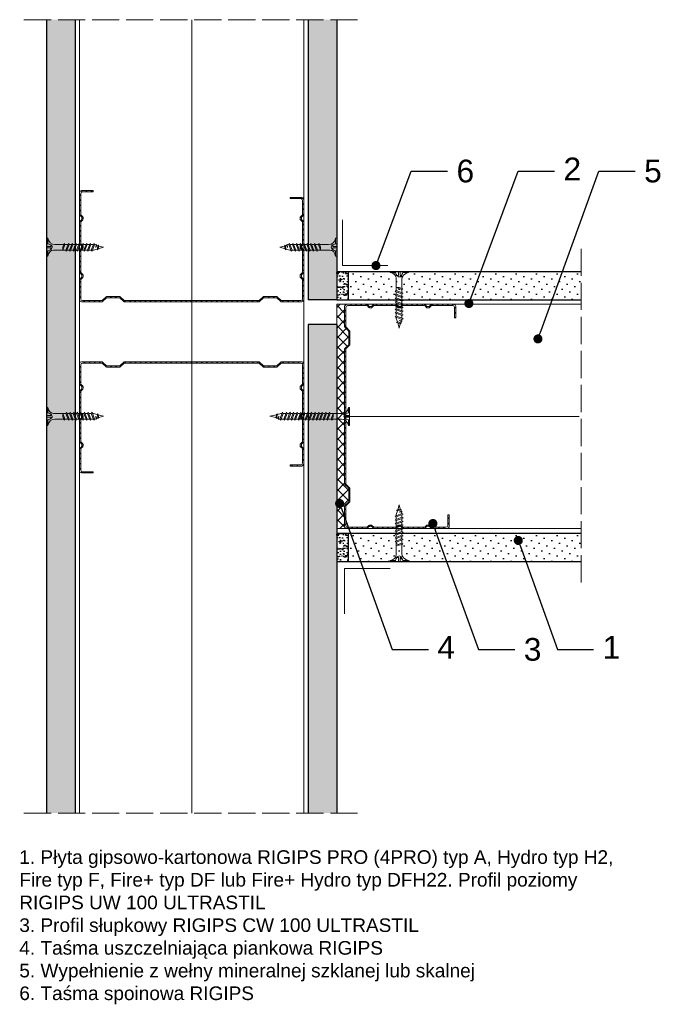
# Model space of a CAD drawing. Header units: millimetres. Extents: x 1655 to 2818, y 1257 to 1691.
# Tile 3 of 3: x 2535 to 2818, y 1257 to 1691. Entities that reach past the tile are written whole.
import ezdxf
from ezdxf import colors
from ezdxf.entities.mleader import LeaderData, LeaderLine
from ezdxf.math import Vec2, Vec3

# ---------------------------------------------------------------- set-up
doc = ezdxf.new("R2010")
doc.units = ezdxf.units.MM
doc.linetypes.add('ACAD_ISO02W100', pattern=[15, 12, -3])
for name, color, linetype, lineweight in [('_ISOVER WELNA', 7, 'BATTING', 9), ('_RIGIPS AKCESORIA', 7, 'Continuous', 18), ('_RIGIPS G-K', 7, 'Continuous', 25), ('_RIGIPS PROFIL', 7, 'Continuous', 18), ('KRESKOWANIE', 7, 'Continuous', 9), ('OPISY', 7, 'Continuous', 9), ('PRZERYWANA', 7, 'ACAD_ISO02W100', 9)]:
    doc.layers.add(name, color=color, linetype=linetype, lineweight=lineweight)
doc.styles.get("Standard").update_dxf_attribs({"font": 'arial.ttf'})
doc.linetypes.add('BATTING', pattern='A,0.00254,-2.54,[134,ltypeshp.shx,S=2.54,R=0,X=-2.54,Y=0],-5.08,[134,ltypeshp.shx,S=2.54,R=180,X=2.54,Y=0],-2.54', length=10.16254)

# ---------------------------------------------------------------- blocks, each defined once
blk = doc.blocks.new('TN 25')
at = {"layer": '_RIGIPS AKCESORIA'}
for p, q in [((0, -0.84), (0, 7.16)), ((0, 7.16), (0.46, 7.16)), ((0.46, 4.78), (0, 4.78)), ((0.46, 7.16), (0.46, 4.78)), ((3.02, 4.46), (8.47, 4.46)), ((7.12, 4.46), (7.12, 3.18)), ((8.03, 2.01), (7.12, 4.46)), ((8.47, 4.46), (8.79, 5)), ((9.61, 1.51), (8.47, 4.46)), ((8.79, 5), (9.93, 2.01)), ((9, 4.46), (10.1, 4.46)), ((10.1, 4.46), (10.41, 5)), ((11.23, 1.51), (10.1, 4.46)), ((10.41, 5), (11.56, 2.01)), ((10.62, 4.46), (11.67, 4.46)), ((11.67, 4.46), (11.99, 5)), ((12.81, 1.51), (11.67, 4.46)), ((11.99, 5), (13.14, 2.01)), ((12.2, 4.46), (13.21, 4.46)), ((13.21, 4.46), (13.52, 5)), ((14.34, 1.51), (13.21, 4.46)), ((13.52, 5), (14.67, 2.01)), ((13.73, 4.46), (14.8, 4.46)), ((14.8, 4.46), (15.12, 5)), ((15.94, 1.51), (14.8, 4.46)), ((15.12, 5), (16.26, 2.01)), ((15.33, 4.46), (16.42, 4.46)), ((16.42, 4.46), (16.73, 5)), ((17.55, 1.51), (16.42, 4.46)), ((16.73, 5), (17.88, 2.01)), ((16.94, 4.46), (17.99, 4.46)), ((17.99, 4.46), (18.31, 5)), ((19.13, 1.51), (17.99, 4.46)), ((18.31, 5), (19.45, 2.01)), ((18.52, 4.46), (19.68, 4.46)), ((19.68, 4.46), (20, 5)), ((20.82, 1.51), (19.68, 4.46)), ((20, 5), (21.14, 2.01)), ((20.21, 4.46), (20.7, 4.46)), ((20.7, 4.46), (22.28, 3.98)), ((22.28, 3.98), (22.56, 4.37)), ((22.56, 4.37), (23.03, 2.71)), ((0, 3.5), (1.77, 3.5)), ((0, 2.83), (1.77, 2.83)), ((0.46, 1.64), (0, 1.64)), ((0.46, -0.84), (0.46, 1.64)), ((1.77, 3.5), (1.77, 4.2)), ((1.77, 2.83), (1.77, 2.18)), ((7.49, 2.01), (3.55, 2.01)), ((7.12, 3.18), (7.65, 1.53)), ((7.65, 1.53), (8.03, 2.01)), ((9.41, 2.01), (8.03, 2.01)), ((9.93, 2.01), (9.61, 1.51)), ((11.04, 2.01), (9.93, 2.01)), ((11.56, 2.01), (11.23, 1.51)), ((12.61, 2.01), (11.56, 2.01)), ((13.14, 2.01), (12.81, 1.51)), ((14.15, 2.01), (13.14, 2.01)), ((14.67, 2.01), (14.34, 1.51)), ((15.74, 2.01), (14.67, 2.01)), ((16.26, 2.01), (15.94, 1.51)), ((17.36, 2.01), (16.26, 2.01)), ((17.88, 2.01), (17.55, 1.51)), ((18.93, 2.01), (17.88, 2.01)), ((19.45, 2.01), (19.13, 1.51)), ((19.45, 2.01), (20.62, 2.01)), ((21.14, 2.01), (20.82, 1.51)), ((21.14, 2.01), (21.81, 2.12)), ((21.85, 1.83), (21.67, 3.28)), ((21.67, 3.28), (22.14, 2.4)), ((22.14, 2.4), (21.85, 1.83)), ((22.7, 2.36), (22.14, 2.4)), ((22.7, 2.36), (22.28, 3.98)), ((23.03, 2.71), (22.7, 2.36)), ((22.71, 3.85), (25, 3.24)), ((25, 3.24), (23.03, 2.71)), ((0, -0.84), (0.46, -0.84))]:
    blk.add_line(p, q, dxfattribs=at)
for centre, major_axis, ratio, start_param, end_param in [((3.09, 7.67), (0.17, 3.2), 0.826134, 1.773653, 3.180586), ((-0.04, 0.9), (0, 3.93), 0.848176, -0.720942, -0.151112), ((3.37, -1.57), (0.28, 3.57), 0.832181, 0.035984, 1.430787), ((-2.73, 15.91), (0, 14.76), 0.848176, 3.399396, 3.475072), ((0.59, 4.62), (0, 2.81), 0.848176, 3.475072, 3.862535), ((1.66, 3.18), (0, 0.895), 0.848176, -1.552777, -0.720942), ((1.66, 3.18), (0, 0.895), 0.848176, 3.862535, 4.730408)]:
    blk.add_ellipse(centre, major_axis=major_axis, ratio=ratio, start_param=start_param, end_param=end_param, dxfattribs=at)
blk = doc.blocks.new('CW 100 ULTRASTIL')
h = blk.add_hatch()
h.set_pattern_fill('ANSI31', color=256, scale=0.5, style=0)
h.paths.add_polyline_path([(179.46, 109.85, -0.198912), (179.6, 110.2), (181.11, 111.71, 0.198912), (181.26, 112.06), (181.26, 117.65, 0.198912), (181.11, 118), (179.6, 119.51, -0.198912), (179.46, 119.86), (179.46, 128.31, -0.414214), (180.26, 129.11), (188.58, 129.11, -0.198912), (188.93, 128.96), (189.64, 128.25, 0.198912), (189.99, 128.11), (190.58, 128.11, 0.198912), (190.93, 128.25), (191.64, 128.96, -0.198912), (191.99, 129.11), (201.28, 129.11, -0.198912), (201.63, 128.96), (202.34, 128.25, 0.198912), (202.69, 128.11), (203.28, 128.11, 0.198912), (203.63, 128.25), (204.34, 128.96, -0.198912), (204.69, 129.11), (213.98, 129.11, -0.198912), (214.33, 128.96), (215.04, 128.25, 0.198912), (215.39, 128.11), (215.98, 128.11, 0.198912), (216.33, 128.25), (217.04, 128.96, -0.198912), (217.39, 129.11), (226.56, 129.11, -0.414214), (227.36, 128.31), (227.36, 123.66), (227.91, 123.66), (227.91, 128.86, 0.414214), (227.11, 129.66), (217.39, 129.66, 0.198912), (217.04, 129.51), (216.33, 128.8, -0.198912), (215.98, 128.66), (215.39, 128.66, -0.198912), (215.04, 128.8), (214.33, 129.51, 0.198912), (213.98, 129.66), (204.69, 129.66, 0.198912), (204.34, 129.51), (203.63, 128.8, -0.198912), (203.28, 128.66), (202.69, 128.66, -0.198912), (202.34, 128.8), (201.63, 129.51, 0.198912), (201.28, 129.66), (191.99, 129.66, 0.198912), (191.64, 129.51), (190.93, 128.8, -0.198912), (190.58, 128.66), (189.99, 128.66, -0.198912), (189.64, 128.8), (188.93, 129.51, 0.198912), (188.58, 129.66), (179.71, 129.66, 0.414214), (178.91, 128.86), (178.91, 119.86, 0.198912), (179.05, 119.51), (180.56, 118, -0.198912), (180.71, 117.65), (180.71, 112.06, -0.198912), (180.56, 111.71), (179.05, 110.2, 0.198912), (178.91, 109.85), (178.91, 50.66, 0.198912), (179.05, 50.31), (180.56, 48.8, -0.198912), (180.71, 48.45), (180.71, 42.86, -0.198912), (180.56, 42.51), (179.05, 41, 0.198912), (178.91, 40.65), (178.91, 31.66, 0.414214), (179.71, 30.86), (188.58, 30.86, 0.198912), (188.93, 31), (189.64, 31.71, -0.198912), (189.99, 31.86), (190.58, 31.86, -0.198912), (190.93, 31.71), (191.64, 31, 0.198912), (191.99, 30.86), (201.28, 30.86, 0.198912), (201.63, 31), (202.34, 31.71, -0.198912), (202.69, 31.86), (203.28, 31.86, -0.198912), (203.63, 31.71), (204.34, 31, 0.198912), (204.69, 30.86), (213.98, 30.86, 0.198912), (214.33, 31), (215.04, 31.71, -0.198912), (215.39, 31.86), (215.98, 31.86, -0.198912), (216.33, 31.71), (217.04, 31, 0.198912), (217.39, 30.86), (224.11, 30.86, 0.414214), (224.91, 31.66), (224.91, 36.86), (224.36, 36.86), (224.36, 32.21, -0.414214), (223.56, 31.41), (217.39, 31.41, -0.198912), (217.04, 31.55), (216.33, 32.26, 0.198912), (215.98, 32.41), (215.39, 32.41, 0.198912), (215.04, 32.26), (214.33, 31.55, -0.198912), (213.98, 31.41), (204.69, 31.41, -0.198912), (204.34, 31.55), (203.63, 32.26, 0.198912), (203.28, 32.41), (202.69, 32.41, 0.198912), (202.34, 32.26), (201.63, 31.55, -0.198912), (201.28, 31.41), (191.99, 31.41, -0.198912), (191.64, 31.55), (190.93, 32.26, 0.198912), (190.58, 32.41), (189.99, 32.41, 0.198912), (189.64, 32.26), (188.93, 31.55, -0.198912), (188.58, 31.41), (180.26, 31.41, -0.414214), (179.46, 32.21), (179.46, 40.65, -0.198912), (179.6, 41), (181.11, 42.51, 0.198912), (181.26, 42.86), (181.26, 48.45, 0.198912), (181.11, 48.8), (179.6, 50.31, -0.198912), (179.46, 50.66)])
at = {"layer": '_RIGIPS PROFIL'}
for p, q in [((178.91, 128.86), (178.91, 119.86)), ((179.46, 128.31), (179.46, 119.86)), ((188.58, 129.66), (179.71, 129.66)), ((188.58, 129.11), (180.26, 129.11)), ((188.93, 129.51), (189.64, 128.8)), ((188.93, 128.96), (189.64, 128.25)), ((190.58, 128.66), (189.99, 128.66)), ((190.58, 128.11), (189.99, 128.11)), ((191.64, 129.51), (190.93, 128.8)), ((191.64, 128.96), (190.93, 128.25)), ((201.28, 129.66), (191.99, 129.66)), ((201.28, 129.11), (191.99, 129.11)), ((201.63, 129.51), (202.34, 128.8)), ((201.63, 128.96), (202.34, 128.25)), ((203.28, 128.66), (202.69, 128.66)), ((203.28, 128.11), (202.69, 128.11)), ((204.34, 129.51), (203.63, 128.8)), ((204.34, 128.96), (203.63, 128.25)), ((204.69, 129.66), (213.98, 129.66)), ((204.69, 129.11), (213.98, 129.11)), ((214.33, 129.51), (215.04, 128.8)), ((214.33, 128.96), (215.04, 128.25)), ((215.98, 128.66), (215.39, 128.66)), ((215.98, 128.11), (215.39, 128.11)), ((217.04, 129.51), (216.33, 128.8)), ((217.04, 128.96), (216.33, 128.25)), ((227.11, 129.66), (217.39, 129.66)), ((226.56, 129.11), (217.39, 129.11)), ((227.36, 123.66), (227.36, 128.31)), ((227.91, 123.66), (227.91, 128.86)), ((227.36, 123.66), (227.91, 123.66)), ((180.56, 118), (179.05, 119.51)), ((181.11, 118), (179.6, 119.51)), ((180.71, 117.65), (180.71, 112.06)), ((181.26, 117.65), (181.26, 112.06)), ((178.91, 109.85), (178.91, 50.66)), ((180.56, 111.71), (179.05, 110.2)), ((179.46, 109.85), (179.46, 50.66)), ((181.11, 111.71), (179.6, 110.2)), ((180.56, 48.8), (179.05, 50.31)), ((181.11, 48.8), (179.6, 50.31)), ((180.71, 42.86), (180.71, 48.45)), ((181.26, 42.86), (181.26, 48.45)), ((178.91, 31.66), (178.91, 40.65)), ((180.56, 42.51), (179.05, 41)), ((179.46, 32.21), (179.46, 40.65)), ((181.11, 42.51), (179.6, 41)), ((224.36, 36.86), (224.36, 32.21)), ((224.36, 36.86), (224.91, 36.86)), ((224.91, 36.86), (224.91, 31.66)), ((188.58, 30.86), (179.71, 30.86)), ((188.58, 31.41), (180.26, 31.41)), ((188.93, 31.55), (189.64, 32.26)), ((188.93, 31), (189.64, 31.71)), ((190.58, 32.41), (189.99, 32.41)), ((190.58, 31.86), (189.99, 31.86)), ((191.64, 31.55), (190.93, 32.26)), ((191.64, 31), (190.93, 31.71)), ((201.28, 31.41), (191.99, 31.41)), ((201.28, 30.86), (191.99, 30.86)), ((201.63, 31.55), (202.34, 32.26)), ((201.63, 31), (202.34, 31.71)), ((203.28, 32.41), (202.69, 32.41)), ((203.28, 31.86), (202.69, 31.86)), ((204.34, 31.55), (203.63, 32.26)), ((204.34, 31), (203.63, 31.71)), ((204.69, 31.41), (213.98, 31.41)), ((204.69, 30.86), (213.98, 30.86)), ((214.33, 31.55), (215.04, 32.26)), ((214.33, 31), (215.04, 31.71)), ((215.98, 32.41), (215.39, 32.41)), ((215.98, 31.86), (215.39, 31.86)), ((217.04, 31.55), (216.33, 32.26)), ((217.04, 31), (216.33, 31.71)), ((223.56, 31.41), (217.39, 31.41)), ((224.11, 30.86), (217.39, 30.86))]:
    blk.add_line(p, q, dxfattribs=at)
for centre, radius, start, end in [((179.71, 128.86), 0.8, 90, 180), ((180.26, 128.31), 0.8, 90, 180), ((188.58, 129.16), 0.5, 45, 90), ((188.58, 128.61), 0.5, 45, 90), ((189.99, 129.16), 0.5, 225, 270), ((189.99, 128.61), 0.5, 225, 270), ((190.58, 129.16), 0.5, 270, 315), ((190.58, 128.61), 0.5, 270, 315), ((191.99, 129.16), 0.5, 90, 135), ((191.99, 128.61), 0.5, 90, 135), ((201.28, 129.16), 0.5, 45, 90), ((201.28, 128.61), 0.5, 45, 90), ((202.69, 129.16), 0.5, 225, 270), ((202.69, 128.61), 0.5, 225, 270), ((203.28, 129.16), 0.5, 270, 315), ((203.28, 128.61), 0.5, 270, 315), ((204.69, 129.16), 0.5, 90, 135), ((204.69, 128.61), 0.5, 90, 135), ((213.98, 129.16), 0.5, 45, 90), ((213.98, 128.61), 0.5, 45, 90), ((215.39, 129.16), 0.5, 225, 270), ((215.39, 128.61), 0.5, 225, 270), ((215.98, 129.16), 0.5, 270, 315), ((215.98, 128.61), 0.5, 270, 315), ((217.39, 129.16), 0.5, 90, 135), ((217.39, 128.61), 0.5, 90, 135), ((226.56, 128.31), 0.8, 0, 90), ((227.11, 128.86), 0.8, 0, 90), ((179.41, 119.86), 0.5, 180, 225), ((179.96, 119.86), 0.5, 180, 225), ((180.21, 117.65), 0.5, 0, 45), ((180.76, 117.65), 0.5, 0, 45), ((179.41, 109.85), 0.5, 135, 180), ((179.96, 109.85), 0.5, 135, 180), ((180.21, 112.06), 0.5, 315, 0), ((180.76, 112.06), 0.5, 315, 0), ((179.41, 50.66), 0.5, 180, 225), ((179.96, 50.66), 0.5, 180, 225), ((180.21, 48.45), 0.5, 0, 45), ((180.76, 48.45), 0.5, 0, 45), ((179.41, 40.65), 0.5, 135, 180), ((179.96, 40.65), 0.5, 135, 180), ((180.21, 42.86), 0.5, 315, 0), ((180.76, 42.86), 0.5, 315, 0), ((179.71, 31.66), 0.8, 180, 270), ((180.26, 32.21), 0.8, 180, 270), ((188.58, 31.91), 0.5, 270, 315), ((188.58, 31.36), 0.5, 270, 315), ((189.99, 31.91), 0.5, 90, 135), ((189.99, 31.36), 0.5, 90, 135), ((190.58, 31.91), 0.5, 45, 90), ((190.58, 31.36), 0.5, 45, 90), ((191.99, 31.91), 0.5, 225, 270), ((191.99, 31.36), 0.5, 225, 270), ((201.28, 31.91), 0.5, 270, 315), ((201.28, 31.36), 0.5, 270, 315), ((202.69, 31.91), 0.5, 90, 135), ((202.69, 31.36), 0.5, 90, 135), ((203.28, 31.91), 0.5, 45, 90), ((203.28, 31.36), 0.5, 45, 90), ((204.69, 31.91), 0.5, 225, 270), ((204.69, 31.36), 0.5, 225, 270), ((213.98, 31.91), 0.5, 270, 315), ((213.98, 31.36), 0.5, 270, 315), ((215.39, 31.91), 0.5, 90, 135), ((215.39, 31.36), 0.5, 90, 135), ((215.98, 31.91), 0.5, 45, 90), ((215.98, 31.36), 0.5, 45, 90), ((217.39, 31.91), 0.5, 225, 270), ((217.39, 31.36), 0.5, 225, 270), ((223.56, 32.21), 0.8, 270, 0), ((224.11, 31.66), 0.8, 270, 0)]:
    blk.add_arc(centre, radius, start, end, dxfattribs=at)
blk = doc.blocks.new('TN 35')
at = {"layer": '_RIGIPS AKCESORIA'}
for p, q in [((0, -0.84), (0, 7.16)), ((0, 7.16), (0.46, 7.16)), ((0.46, 4.78), (0, 4.78)), ((0.46, 7.16), (0.46, 4.78)), ((3.02, 4.46), (8.47, 4.46)), ((7.12, 4.46), (7.12, 3.18)), ((8.03, 2.01), (7.12, 4.46)), ((8.47, 4.46), (8.79, 5)), ((9.61, 1.51), (8.47, 4.46)), ((8.79, 5), (9.93, 2.01)), ((9, 4.46), (10.1, 4.46)), ((10.1, 4.46), (10.41, 5)), ((11.23, 1.51), (10.1, 4.46)), ((10.41, 5), (11.56, 2.01)), ((10.62, 4.46), (11.67, 4.46)), ((11.67, 4.46), (11.99, 5)), ((12.81, 1.51), (11.67, 4.46)), ((11.99, 5), (13.14, 2.01)), ((12.2, 4.46), (13.21, 4.46)), ((13.21, 4.46), (13.52, 5)), ((14.34, 1.51), (13.21, 4.46)), ((13.52, 5), (14.67, 2.01)), ((13.73, 4.46), (14.8, 4.46)), ((14.8, 4.46), (15.12, 5)), ((15.94, 1.51), (14.8, 4.46)), ((15.12, 5), (16.26, 2.01)), ((15.33, 4.46), (16.42, 4.46)), ((16.42, 4.46), (16.73, 5)), ((17.55, 1.51), (16.42, 4.46)), ((16.73, 5), (17.88, 2.01)), ((16.94, 4.46), (17.99, 4.46)), ((17.99, 4.46), (18.31, 5)), ((19.13, 1.51), (17.99, 4.46)), ((18.31, 5), (19.45, 2.01)), ((18.52, 4.46), (19.57, 4.46)), ((19.57, 4.46), (19.88, 5)), ((20.7, 1.51), (19.57, 4.46)), ((19.88, 5), (21.03, 2.01)), ((20.09, 4.46), (21.14, 4.46)), ((21.14, 4.46), (21.46, 5)), ((22.28, 1.51), (21.14, 4.46)), ((21.46, 5), (22.6, 2.01)), ((21.67, 4.46), (22.72, 4.46)), ((22.72, 4.46), (23.03, 5)), ((23.85, 1.51), (22.72, 4.46)), ((23.03, 5), (24.18, 2.01)), ((23.24, 4.46), (24.29, 4.46)), ((24.29, 4.46), (24.61, 5)), ((25.43, 1.51), (24.29, 4.46)), ((24.61, 5), (25.75, 2.01)), ((24.81, 4.46), (25.87, 4.46)), ((25.87, 4.46), (26.18, 5)), ((27, 1.51), (25.87, 4.46)), ((26.18, 5), (27.33, 2.01)), ((26.39, 4.46), (27.44, 4.46)), ((27.44, 4.46), (27.76, 5)), ((28.58, 1.51), (27.44, 4.46)), ((27.76, 5), (28.9, 2.01)), ((27.96, 4.46), (29.13, 4.46)), ((29.13, 4.46), (29.45, 5)), ((30.27, 1.51), (29.13, 4.46)), ((29.45, 5), (30.59, 2.01)), ((29.65, 4.46), (30.15, 4.46)), ((30.15, 4.46), (31.73, 3.98)), ((31.73, 3.98), (32.01, 4.37)), ((32.01, 4.37), (32.48, 2.71)), ((0, 3.5), (1.77, 3.5)), ((0, 2.83), (1.77, 2.83)), ((0.46, 1.64), (0, 1.64)), ((0.46, -0.84), (0.46, 1.64)), ((1.77, 3.5), (1.77, 4.2)), ((1.77, 2.83), (1.77, 2.18)), ((7.49, 2.01), (3.55, 2.01)), ((7.12, 3.18), (7.65, 1.53)), ((7.65, 1.53), (8.03, 2.01)), ((9.41, 2.01), (8.03, 2.01)), ((9.93, 2.01), (9.61, 1.51)), ((11.04, 2.01), (9.93, 2.01)), ((11.56, 2.01), (11.23, 1.51)), ((12.61, 2.01), (11.56, 2.01)), ((13.14, 2.01), (12.81, 1.51)), ((14.15, 2.01), (13.14, 2.01)), ((14.67, 2.01), (14.34, 1.51)), ((15.74, 2.01), (14.67, 2.01)), ((16.26, 2.01), (15.94, 1.51)), ((17.36, 2.01), (16.26, 2.01)), ((17.88, 2.01), (17.55, 1.51)), ((18.93, 2.01), (17.84, 2.01)), ((19.45, 2.01), (19.13, 1.51)), ((20.51, 2.01), (19.41, 2.01)), ((21.03, 2.01), (20.7, 1.51)), ((22.08, 2.01), (20.99, 2.01)), ((22.6, 2.01), (22.28, 1.51)), ((23.66, 2.01), (22.56, 2.01)), ((24.18, 2.01), (23.85, 1.51)), ((25.23, 2.01), (24.14, 2.01)), ((25.75, 2.01), (25.43, 1.51)), ((26.81, 2.01), (25.71, 2.01)), ((27.33, 2.01), (27, 1.51)), ((28.38, 2.01), (27.33, 2.01)), ((28.9, 2.01), (28.58, 1.51)), ((28.9, 2.01), (30.07, 2.01)), ((30.59, 2.01), (30.27, 1.51)), ((30.59, 2.01), (31.26, 2.12)), ((31.3, 1.83), (31.12, 3.28)), ((31.12, 3.28), (31.59, 2.4)), ((31.59, 2.4), (31.3, 1.83)), ((32.15, 2.36), (31.59, 2.4)), ((32.15, 2.36), (31.73, 3.98)), ((32.48, 2.71), (32.15, 2.36)), ((32.16, 3.85), (35, 3.24)), ((35, 3.24), (32.48, 2.71)), ((0, -0.84), (0.46, -0.84))]:
    blk.add_line(p, q, dxfattribs=at)
for centre, major_axis, ratio, start_param, end_param in [((3.09, 7.67), (0.17, 3.2), 0.826134, 1.773653, 3.180586), ((-0.04, 0.9), (0, 3.93), 0.848176, -0.720942, -0.151112), ((3.37, -1.57), (0.28, 3.57), 0.832181, 0.035984, 1.430787), ((-2.73, 15.91), (0, 14.76), 0.848176, 3.399396, 3.475072), ((0.59, 4.62), (0, 2.81), 0.848176, 3.475072, 3.862535), ((1.66, 3.18), (0, 0.895), 0.848176, -1.552777, -0.720942), ((1.66, 3.18), (0, 0.895), 0.848176, 3.862535, 4.730408)]:
    blk.add_ellipse(centre, major_axis=major_axis, ratio=ratio, start_param=start_param, end_param=end_param, dxfattribs=at)
blk = doc.blocks.new('_Dot')
at = {"color": 0, "linetype": 'ByBlock', "lineweight": -2}
blk.add_line((-0.5, 0), (-1, 0), dxfattribs=at)
at = {"color": 0, "linetype": 'ByBlock', "const_width": 0.5}
blk.add_lwpolyline([(-0.25, 0, 1), (0.25, 0, 1)], format="xyb", close=True, dxfattribs=at)

msp = doc.modelspace()

# ---------------------------------------------------------------- hatches: boundary and pattern name
at = {"layer": '_RIGIPS G-K'}
h = msp.add_hatch(dxfattribs=at)
h.set_pattern_fill('DOTS', color=256, scale=2, angle=45, style=0)
h.set_pattern_definition([(45, (390.4943, 0), (-1.122532, 3.367596), [0, -3.175])])
h.paths.add_polyline_path([(2547.2, 1341.56), (2559.7, 1341.56), (2559.7, 1691.17), (2547.2, 1691.17)])
h = msp.add_hatch(dxfattribs=at)
h.set_pattern_fill('DOTS', color=256, scale=2, angle=45, style=0)
h.set_pattern_definition([(45, (392.2943, 0), (-1.122532, 3.367596), [0, -3.175])])
h.paths.add_polyline_path([(2662.5, 1567.76), (2675, 1567.76), (2675, 1691.17), (2662.5, 1691.17)])
h.paths.add_polyline_path([(2675, 1556.86), (2662.5, 1556.86), (2662.5, 1341.56), (2675, 1341.56)])
h = msp.add_hatch(dxfattribs=at)
h.set_pattern_fill('AR-SAND', color=256, scale=0.05, style=0)
h.set_pattern_definition([(37.5, (672.9609, 0.9), (-0.0800016, 2.4470662), [0, -1.9304, 0, -2.159, 0, -2.06375]), (7.5, (672.961, 0.9), (2.2476164, 3.5841255), [0, -1.0414, 0, -1.7399, 0, -0.66675]), (327.5, (671.3988, 0.9), (3.9549619, 0.007186), [0, -0.635, 0, -2.286, 0, -2.9845]), (317.5, (671.3988, 0.9), (3.8177823, 1.1146466), [0, -0.3175, 0, -1.4986, 0, -1.7145])])
h.paths.add_polyline_path([(2680, 1580.26), (2675, 1580.26), (2675, 1567.76), (2680, 1567.76)])
h = msp.add_hatch(dxfattribs=at)
h.set_pattern_fill('DOTS', color=256, scale=2, angle=45, style=0)
h.set_pattern_definition([(45, (672.961, 0.9), (-1.122532, 3.367596), [0, -3.175])])
h.paths.add_polyline_path([(2782.8, 1580.26), (2680, 1580.26), (2680, 1567.76), (2782.8, 1567.76)])
h = msp.add_hatch(dxfattribs=at)
h.set_pattern_fill('AR-SAND', color=256, scale=0.05, style=0)
h.set_pattern_definition([(37.5, (672.9609, -114.4), (-0.0800016, 2.4470662), [0, -1.9304, 0, -2.159, 0, -2.06375]), (7.5, (672.961, -114.4), (2.2476164, 3.5841255), [0, -1.0414, 0, -1.7399, 0, -0.66675]), (327.5, (671.3988, -114.4), (3.9549619, 0.007186), [0, -0.635, 0, -2.286, 0, -2.9845]), (317.5, (671.3988, -114.4), (3.8177823, 1.1146466), [0, -0.3175, 0, -1.4986, 0, -1.7145])])
h.paths.add_polyline_path([(2680, 1464.96), (2675, 1464.96), (2675, 1452.46), (2680, 1452.46)])
h = msp.add_hatch(dxfattribs=at)
h.set_pattern_fill('DOTS', color=256, scale=2, angle=45, style=0)
h.set_pattern_definition([(45, (672.961, -114.4), (-1.122532, 3.367596), [0, -3.175])])
h.paths.add_polyline_path([(2782.8, 1464.96), (2680, 1464.96), (2680, 1452.46), (2782.8, 1452.46)])
at = {"layer": 'KRESKOWANIE'}
h = msp.add_hatch(dxfattribs=at)
h.set_pattern_fill('ANSI37', color=256, style=0)
h.set_pattern_definition([(45, (392.2943, 0), (-2.245064, 2.245064), []), (135, (392.2943, 0), (-2.245064, -2.245064), [])])
h.paths.add_polyline_path([(2678.5, 1545.96, -0.198912), (2678.64, 1546.31), (2680.15, 1547.82, 0.198912), (2680.3, 1548.17), (2680.3, 1553.76, 0.198912), (2680.15, 1554.11), (2678.64, 1555.62, -0.198912), (2678.5, 1555.97), (2678.5, 1564.96, -0.414214), (2679.3, 1565.76), (2675, 1565.76), (2675, 1466.96), (2679.3, 1466.96, -0.414214), (2678.5, 1467.76), (2678.5, 1476.76, -0.198912), (2678.64, 1477.11), (2680.15, 1478.62, 0.198912), (2680.3, 1478.97), (2680.3, 1484.56, 0.198912), (2680.15, 1484.91), (2678.64, 1486.42, -0.198912), (2678.5, 1486.77)])

# ---------------------------------------------------------------- linework, layer by layer
at = {"layer": '_ISOVER WELNA', "ltscale": 4.8}
for p, q in [((2611.1, 1691.17), (2611.1, 1341.56)), ((2781.9, 1516.36), (2678.15, 1516.36))]:
    msp.add_line(p, q, dxfattribs=at)
at = {"layer": '_RIGIPS AKCESORIA'}
for points in [[(2677.52, 1602.93), (2677.52, 1582.93), (2697.52, 1582.93)], [(2678.5, 1429.4), (2678.5, 1449.4), (2698.5, 1449.4)]]:
    msp.add_lwpolyline(points, dxfattribs=at)
at = {"layer": '_RIGIPS G-K'}
for p, q in [((2547.2, 1691.17), (2547.2, 1341.56)), ((2559.7, 1691.17), (2559.7, 1341.56)), ((2662.5, 1691.17), (2662.5, 1567.76)), ((2675, 1691.17), (2675, 1567.76)), ((2675, 1580.26), (2782.8, 1580.26)), ((2680, 1580.26), (2680, 1567.76)), ((2675, 1567.76), (2662.5, 1567.76)), ((2675, 1567.76), (2782.8, 1567.76)), ((2675, 1556.86), (2662.5, 1556.86)), ((2662.5, 1556.86), (2662.5, 1341.56)), ((2675, 1556.86), (2675, 1341.56)), ((2675, 1464.96), (2782.8, 1464.96)), ((2680, 1464.96), (2680, 1452.46)), ((2675, 1452.46), (2782.8, 1452.46))]:
    msp.add_line(p, q, dxfattribs=at)
at = {"layer": '_RIGIPS PROFIL'}
for p, q in [((2561.7, 1691.17), (2561.7, 1341.56)), ((2660.5, 1691.17), (2660.5, 1341.56)), ((2679.3, 1565.76), (2782.8, 1565.76)), ((2679.3, 1466.96), (2782.8, 1466.96))]:
    msp.add_line(p, q, dxfattribs=at)
at = {"layer": 'KRESKOWANIE'}
for p, q in [((2679.3, 1565.76), (2675, 1565.76)), ((2675, 1556.86), (2675, 1565.76)), ((2679.3, 1466.96), (2675, 1466.96))]:
    msp.add_line(p, q, dxfattribs=at)
at = {"layer": 'PRZERYWANA'}
for p, q in [((2537.2, 1691.17), (2685, 1691.17)), ((2537.2, 1691.17), (2635, 1691.17)), ((2782.8, 1590.26), (2782.8, 1442.46)), ((2537.2, 1341.56), (2685, 1341.56))]:
    msp.add_line(p, q, dxfattribs=at)

# ---------------------------------------------------------------- block references
at = {"layer": '_RIGIPS AKCESORIA', "xscale": -1}
for p, rotation in [((2547.2, 1594.11), 180), ((2705.74, 1580.26), 90)]:
    msp.add_blockref('TN 25', p, dxfattribs=dict(at, rotation=rotation))
at = {"layer": '_RIGIPS AKCESORIA'}
for p, rotation in [((2675, 1594.11), 180), ((2705.74, 1452.46), 90)]:
    msp.add_blockref('TN 25', p, dxfattribs=dict(at, rotation=rotation))
msp.add_blockref('TN 25', (2547.2, 1513.2), dxfattribs=at)
at = {"layer": '_RIGIPS AKCESORIA', "xscale": -1}
msp.add_blockref('TN 35', (2680.6, 1513.2), dxfattribs=at)
at = {"layer": '_RIGIPS PROFIL', "rotation": 90}
msp.add_blockref('CW 100 ULTRASTIL', (2691.35, 1387.96), dxfattribs=at)
at = {"layer": '_RIGIPS PROFIL'}
msp.add_blockref('CW 100 ULTRASTIL', (2499.59, 1436.11), dxfattribs=at)
at = {"layer": '_RIGIPS PROFIL', "xscale": -1, "rotation": 90}
msp.add_blockref('CW 100 ULTRASTIL', (2691.35, 1719.35), dxfattribs=at)

# ---------------------------------------------------------------- texts
at = {"insert": (2535.15, 1325.21), "char_height": 6, "width": 263.352, "attachment_point": 1}
msp.add_mtext('1. Płyta gipsowo-kartonowa RIGIPS PRO (4PRO) typ A, Hydro typ H2, Fire typ F, Fire+ typ DF lub Fire+ Hydro typ DFH22. Profil poziomy RIGIPS UW 100 ULTRASTIL\\P3. Profil słupkowy RIGIPS CW 100 ULTRASTIL\\P4. Taśma uszczelniająca piankowa RIGIPS\\P5. Wypełnienie z wełny mineralnej szklanej lub skalnej\\P6. Taśma spoinowa RIGIPS', dxfattribs=at)

# ---------------------------------------------------------------- leaders
at = {"layer": 'OPISY'}
ml = msp.add_multileader_mtext('Standard', dxfattribs=at)
ml.set_content('6', color=256)
ml.set_leader_properties()
ml.set_arrow_properties(name='DOT')
ml.build(insert=Vec2(0, 0))
ctx = ml.context
ctx.base_point, ctx.char_height, ctx.landing_gap_size, ctx.plane_origin = Vec3(2723.8, 1624.4), 10, 4, Vec3(2531.21, 1768.06)
notes = []
notes.append((ctx, [(0, (1, 1, 0), (2707.8, 1624.4), (1, 0), 16, [(0, [(2692.31, 1582.82)], 0, [])])]))
ctx.mtext.insert, ctx.mtext.flow_direction = Vec3(2727.8, 1629.49), 5
ml = msp.add_multileader_mtext('Standard', dxfattribs=at)
ml.set_content('2', color=256)
ml.set_leader_properties()
ml.set_arrow_properties(name='DOT')
ml.build(insert=Vec2(0, 0))
ctx = ml.context
ctx.base_point, ctx.char_height, ctx.landing_gap_size, ctx.plane_origin = Vec3(2770.96, 1624.4), 10, 4, Vec3(2578.37, 1768.06)
notes.append((ctx, [(0, (1, 1, 0), (2754.96, 1624.4), (1, 0), 16, [(0, [(2733.25, 1566.12)], 0, [])])]))
ctx.mtext.insert, ctx.mtext.flow_direction = Vec3(2774.96, 1630.4), 5
ml = msp.add_multileader_mtext('Standard', dxfattribs=at)
ml.set_content('5', color=256)
ml.set_leader_properties()
ml.set_arrow_properties(name='DOT')
ml.build(insert=Vec2(0, 0))
ctx = ml.context
ctx.base_point, ctx.char_height, ctx.landing_gap_size, ctx.plane_origin = Vec3(2806.47, 1624.4), 10, 4, Vec3(2613.88, 1768.06)
notes.append((ctx, [(0, (1, 1, 0), (2790.47, 1624.4), (1, 0), 16, [(0, [(2763.68, 1550.52)], 0, [])])]))
ctx.mtext.insert, ctx.mtext.flow_direction = Vec3(2810.47, 1629.49), 5
ml = msp.add_multileader_mtext('Standard', dxfattribs=at)
ml.set_content('4', color=256)
ml.set_leader_properties()
ml.set_arrow_properties(name='DOT')
ml.build(insert=Vec2(0, 0))
ctx = ml.context
ctx.base_point, ctx.char_height, ctx.landing_gap_size, ctx.plane_origin = Vec3(2715.39, 1413.64), 10, 4, Vec3(2522.81, 1269.98)
notes.append((ctx, [(0, (1, 1, 0), (2699.39, 1413.64), (1, 0), 16, [(0, [(2676.29, 1477.99)], 0, [])])]))
ctx.mtext.insert, ctx.mtext.flow_direction = Vec3(2719.39, 1419.64), 5
ml = msp.add_multileader_mtext('Standard', dxfattribs=at)
ml.set_content('3', color=256)
ml.set_leader_properties()
ml.set_arrow_properties(name='DOT')
ml.build(insert=Vec2(0, 0))
ctx = ml.context
ctx.base_point, ctx.char_height, ctx.landing_gap_size, ctx.plane_origin = Vec3(2753.46, 1413.64), 10, 4, Vec3(2560.87, 1269.98)
notes.append((ctx, [(0, (1, 1, 0), (2737.46, 1413.64), (1, 0), 16, [(0, [(2717.38, 1469.18)], 0, [])])]))
ctx.mtext.insert, ctx.mtext.flow_direction = Vec3(2757.46, 1418.73), 5
ml = msp.add_multileader_mtext('Standard', dxfattribs=at)
ml.set_content('1', color=256)
ml.set_leader_properties()
ml.set_arrow_properties(name='DOT')
ml.build(insert=Vec2(0, 0))
ctx = ml.context
ctx.base_point, ctx.char_height, ctx.landing_gap_size, ctx.plane_origin = Vec3(2788.23, 1413.64), 10, 4, Vec3(2595.65, 1269.98)
notes.append((ctx, [(0, (1, 1, 0), (2772.23, 1413.64), (1, 0), 16, [(0, [(2755.02, 1461.69)], 0, [])])]))
ctx.mtext.insert, ctx.mtext.flow_direction = Vec3(2792.23, 1419.64), 5
for ctx, leaders in notes:
    for number, flags, end, landing, length, lines in leaders:
        leader = LeaderData()
        leader.index, (leader.has_last_leader_line, leader.has_dogleg_vector, leader.attachment_direction) = number, flags
        leader.last_leader_point, leader.dogleg_vector, leader.dogleg_length = Vec3(end), Vec3(landing), length
        for number, points, colour, breaks in lines:
            line = LeaderLine()
            line.index, line.vertices, line.color, line.breaks = number, Vec3.list(points), colors.encode_raw_color(colour), breaks
            leader.lines.append(line)
        ctx.leaders.append(leader)

doc.saveas('drawing.dxf')
